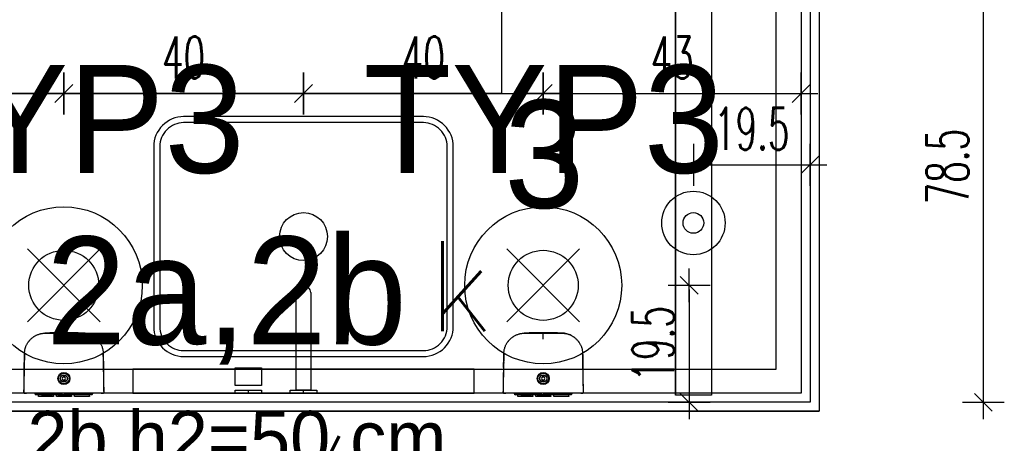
# Model space of a CAD drawing. Header units: centimetres. Extents: x -15121 to 30567, y -60641 to 0.
# Tile 127 of 256: x 6539 to 6703, y -25533 to -25462. Entities that reach past the tile are written whole.
import ezdxf
from ezdxf.enums import TextEntityAlignment as Align

# ---------------------------------------------------------------- set-up
doc = ezdxf.new("R2010")
doc.units = ezdxf.units.CM
doc.header["$LTSCALE"] = 60
for name, color, linetype in [('A-----SZ', 8, 'Continuous'), ('AIKA lampy i wyłaczniki', 150, 'Continuous'), ('AIKA lampy i wyłaczniki2', 150, 'Continuous'), ('AIKA lampy sanitariaty', 3, 'Continuous'), ('AIKA TYNK', 5, 'Continuous'), ('AIKA widoki wymiarowanie', 7, 'Continuous'), ('AIKA widokowe', 7, 'Continuous'), ('AIKA ŚCIANA', 8, 'Continuous'), ('E_Oświetlenie - Numer obwodu', 1, 'Continuous'), ('E_Oświetlenie - Opis', 4, 'Continuous'), ('widokowe', 7, 'Continuous')]:
    doc.layers.add(name, color=color, linetype=linetype)
doc.layers.add('opisy', color=1, linetype='Continuous', lineweight=15)
doc.styles.add('SIMPLEX', font='simplex', dxfattribs={"width": 0.85})
doc.styles.add('TableTextStyle', font='txt')
doc.styles.add('wymiar', font='txt.shx', dxfattribs={"width": 0.6})
doc.dimstyles.new('Dwudziestka', dxfattribs={"dimtxt": 7, "dimasz": 0.7, "dimexe": 5, "dimexo": 0, "dimgap": 2.5, "dimtad": 1, "dimtoh": 1, "dimdec": 3, "dimrnd": 0.5, "dimdsep": 46, "dimtxsty": 'wymiar', "dimblk": 'znacznik', "dimcen": 0, "dimdle": 5, "dimse1": 1, "dimse2": 1, "dimclrd": 256, "dimclre": 256, "dimclrt": 256, "dimadec": 0, "dimazin": 0, "dimtfac": 0.4, "dimtdec": 3, "dimtix": 1, "dimtofl": 0, "dimtmove": 2, "dimatfit": 3, "dimldrblk": 'znacznik', "dimfxl": 1, "dimtolj": 1, "dimarcsym": 0})

# ---------------------------------------------------------------- blocks, each defined once
blk = doc.blocks.new('SL umywalka 50 top')
at = {"layer": 'AIKA widokowe'}
for points in [[(-20, -39), (20, -39, 0.414214), (25, -34), (25, -4, 0.414214), (20, 1), (-20, 1, 0.414214), (-25, -4), (-25, -34, 0.414214)], [(-20, -38), (20, -38, 0.414214), (24, -34), (24, -4, 0.414214), (20, 0), (-20, 0, 0.414214), (-24, -4), (-24, -34, 0.414214)]]:
    blk.add_lwpolyline(points, format="xyb", close=True, dxfattribs=at)
blk.add_circle((0, -19), 4, dxfattribs=at)
blk = doc.blocks.new('opis lamp')
at = {"layer": 'E_Oświetlenie - Numer obwodu', "style": 'SIMPLEX'}
blk.add_attdef('OBWÓD', text='', height=15, dxfattribs=at).set_placement((-9.46, -1.18), align=Align.CENTER)
at = {"layer": 'E_Oświetlenie - Opis', "style": 'SIMPLEX'}
blk.add_attdef('OPIS1', (55.72, 42.77), '', height=15, dxfattribs=at)
blk = doc.blocks.new('SL lampa rzut')
at = {"color": 2}
blk.add_line((-2.76, 69.87), (3.24, 69.87), dxfattribs=at)
at = {"layer": 'AIKA lampy i wyłaczniki'}
for p, q in [((-2.76, 69.87), (-2.76, -79.36)), ((3.24, 69.87), (3.24, -79.36)), ((-5.84, 4.11), (6.31, -8.03)), ((-5.84, -8.03), (6.31, 4.11))]:
    blk.add_line(p, q, dxfattribs=at)
for points in [[(-2.76, 69.87), (3.24, 69.87), (3.24, -79.36), (-2.76, -79.36)], [(-1.12, 5.03), (1.75, 5.03), (1.75, -10.76), (-1.12, -10.76)]]:
    blk.add_lwpolyline(points, close=True, dxfattribs=at)
for centre, radius in [((0.24, 46.73), 5.29), ((0.24, 46.73), 1.72), ((0.24, -50.66), 5.29), ((0.24, -50.66), 1.72)]:
    blk.add_circle(centre, radius, dxfattribs=at)
blk = doc.blocks.new('SL dozownik góra')
at = {"layer": 'AIKA widokowe'}
for p, q in [((-9.48, -0.03), (-9.48, 0.01)), ((-9.38, -0.03), (-9.38, 0.01)), ((-9.26, 0.01), (-9.37, 0.01)), ((-9.28, 0.21), (-8.58, 0.21)), ((-8.58, 0.11), (-9.28, 0.11)), ((-9.15, 0.11), (-9.15, -0.03)), ((-8.88, 0.45), (-8.88, 0.51)), ((-8.88, 0.51), (-6.38, 0.51)), ((-8.88, 0.45), (-8.88, 0.24)), ((-8.88, 0.21), (-8.88, 0.24)), ((-8.83, -0.03), (-8.83, 0.11)), ((-8.58, 0.21), (-8.48, 0.21)), ((-8.48, 0.11), (-8.58, 0.11)), ((-8.48, 0.21), (-8.38, 0.21)), ((-8.48, 0.11), (-8.48, 0.21)), ((-8.38, 0.11), (-8.48, 0.11)), ((-8.38, 0.21), (-6.58, 0.21)), ((-8.38, 0.11), (-6.58, 0.11)), ((-6.63, 0.11), (-6.63, -0.04)), ((-6.63, 0.11), (-6.63, 0.11)), ((-6.58, 0.21), (-6.48, 0.21)), ((-6.48, 0.11), (-6.58, 0.11)), ((-6.48, 0.21), (-6.38, 0.21)), ((-6.48, 0.21), (-6.48, 0.11)), ((-6.38, 0.11), (-6.48, 0.11)), ((-6.38, 0.51), (-6.38, 0.45)), ((-6.38, 0.45), (-6.38, 0.24)), ((-6.38, 0.24), (-6.38, 0.21)), ((-6.38, 0.21), (-5.75, 0.21)), ((-5.75, 0.11), (-6.38, 0.11)), ((-6.13, 0.11), (-6.13, 0.1)), ((-6.13, 0.11), (-6.13, 0.11)), ((-6.13, 0.1), (-5.72, 0.1)), ((-5.88, 0.45), (-5.88, 0.51)), ((-5.88, 0.51), (-3.38, 0.51)), ((-5.88, 0.45), (-5.88, 0.24)), ((-5.88, 0.21), (-5.88, 0.24)), ((-3.63, 0.21), (-5.75, 0.21)), ((-5.68, 0.08), (-5.57, -0.03)), ((-5.43, -0.03), (-5.61, 0.15)), ((-4.71, 0.11), (-5.57, 0.11)), ((-5.56, 0.1), (-4.93, 0.1)), ((-4.93, 0.1), (-4.93, 0.11)), ((-4.93, 0.11), (-4.93, 0.11)), ((-4.66, 0.16), (-4.85, -0.03)), ((-3.63, 0.11), (-4.31, 0.11)), ((-3.13, 0.1), (-4.3, 0.1)), ((-3.63, 0.21), (-3.43, 0.21)), ((-3.43, 0.11), (-3.63, 0.11)), ((-3.43, 0.21), (-3.23, 0.21)), ((-3.43, 0.11), (-3.43, 0.21)), ((-3.23, 0.11), (-3.43, 0.11)), ((-3.38, 0.51), (-3.38, 0.45)), ((-3.38, 0.45), (-3.38, 0.24)), ((-3.38, 0.24), (-3.38, 0.21)), ((-3.23, 0.21), (-2.88, 0.21)), ((-2.88, 0.11), (-3.23, 0.11)), ((-3.13, 0.11), (-3.13, 0.1)), ((-3.13, 0.11), (-3.13, 0.11)), ((-2.88, 0.45), (-2.88, 0.51)), ((-2.88, 0.51), (-0.38, 0.51)), ((-2.88, 0.45), (-2.88, 0.24)), ((-2.88, 0.21), (-2.88, 0.24)), ((-2.88, 0.21), (-2.78, 0.21)), ((-2.88, 0.11), (-2.78, 0.11)), ((-2.78, 0.21), (-2.68, 0.21)), ((-2.78, 0.21), (-2.78, 0.11)), ((-2.78, 0.11), (-2.68, 0.11)), ((-0.88, 0.21), (-2.68, 0.21)), ((-0.88, 0.11), (-2.68, 0.11)), ((-2.63, 0.11), (-2.63, -0.04)), ((-2.63, 0.11), (-2.63, 0.11)), ((-0.88, 0.21), (-0.78, 0.21)), ((-0.88, 0.11), (-0.78, 0.11)), ((-0.78, 0.21), (-0.68, 0.21)), ((-0.78, 0.11), (-0.78, 0.21)), ((-0.78, 0.11), (-0.68, 0.11)), ((-0.68, 0.21), (0.02, 0.21)), ((0.02, 0.11), (-0.68, 0.11)), ((-0.43, 0.11), (-0.43, -0.03)), ((-0.38, 0.51), (-0.38, 0.45)), ((-0.38, 0.45), (-0.38, 0.24)), ((-0.38, 0.24), (-0.38, 0.21)), ((-0.11, 0.11), (-0.11, -0.03)), ((0.11, 0.01), (0, 0.01)), ((0.12, 0.01), (0.12, -0.03)), ((0.22, 0.01), (0.22, -0.03)), ((-4.75, -2.24), (-4.75, -2.09)), ((-4.5, -2.09), (-4.75, -2.09)), ((-4.75, -2.26), (-4.75, -2.24)), ((-4.75, -2.73), (-4.75, -2.71)), ((-4.75, -2.89), (-4.75, -2.73)), ((-4.5, -2.89), (-4.75, -2.89)), ((-4.5, -2.24), (-4.5, -2.09)), ((-4.5, -2.24), (-4.5, -2.26)), ((-4.5, -2.71), (-4.5, -2.73)), ((-4.5, -2.89), (-4.5, -2.73)), ((-11.26, -4.31), (-11.26, -4.31)), ((2, -4.31), (2, -4.31)), ((-11.24, -5.15), (-11.24, -5.15)), ((-11.21, -6.37), (-11.21, -6.52)), ((-11.21, -6.38), (-11.21, -6.5)), ((1.98, -5.15), (1.98, -5.15))]:
    blk.add_line(p, q, dxfattribs=at)
for radius in [1, 0.9, 0.625, 0.575]:
    blk.add_circle((-4.63, -2.49), radius, dxfattribs=at)
for centre, radius, start, end in [((-9.28, 0.01), 0.2, 90, 180), ((-9.28, 0.01), 0.1, 90, 180), ((-9.37, 0), 0.009, 90, 180), ((-9.26, 0), 0.009, 0, 90), ((-5.75, 0.01), 0.2, 45, 90), ((-5.75, 0.01), 0.1, 45, 90), ((-4.59, 0.09), 0.1, 85.8328, 135), ((-4.63, -0.46), 0.65, 42.186, 85.8328), ((0, 0), 0.009, 90, 180), ((0.02, 0.01), 0.2, 0, 90), ((0.02, 0.01), 0.1, 0, 90), ((0.11, 0), 0.009, 0, 90), ((-4.63, -2.49), 0.275, 117.0357, 242.9643), ((-4.63, -2.49), 0.256, 60.7941, 119.2059), ((-4.63, -2.49), 0.256, 240.7941, 299.2059), ((-4.63, -2.49), 0.275, 297.0357, 62.9643), ((-11.24, -4.31), 0.02, 182.1155, 232.6601), ((1.98, -4.31), 0.02, 307.0927, 359.643), ((-11.22, -5.15), 0.02, 141.303, 181.3577), ((-7.68, -6.49), 3.52, 180.5, 180.9111), ((-1.57, -6.49), 3.52, 356.2472, 359.5), ((-1.57, -6.49), 3.52, 356.0961, 359.4538), ((1.96, -5.15), 0.02, 358.8409, 39.0533)]:
    blk.add_arc(centre, radius, start, end, dxfattribs=at)
for points, degree in [([(-11.35, -0.03), (-11.35, -0.03), (-11.27, -0.03)], 2), ([(-10.88, -0.04), (-11.01, -0.03), (-11.13, -0.03), (-11.26, -0.03)], 3), ([(-10.29, -0.03), (-7.46, -0.03), (-4.63, -0.03)], 2), ([(-4.63, -0.03), (-1.8, -0.03), (1.03, -0.03)], 2), ([(2, -0.03), (1.87, -0.03), (1.75, -0.03), (1.63, -0.04)], 3), ([(2.02, -0.03), (2.09, -0.03), (2.09, -0.03)], 2), ([(-0.02, -9.7), (0, -9.69), (0.01, -9.69), (0.03, -9.68)], 3)]:
    blk.add_open_spline(points, degree=degree, dxfattribs=at)
for points, knots in [([(-11.35, -0.03), (-11.35, -0.27), (-11.33, -0.75), (-11.32, -1.44), (-11.31, -2.07), (-11.29, -2.65), (-11.28, -3.16), (-11.27, -3.62), (-11.26, -4), (-11.26, -4.22), (-11.26, -4.31)], [0, 0, 0, 0, 0.174298, 0.335211, 0.482738, 0.616879, 0.737634, 0.845004, 0.938988, 1, 1, 1, 1]), ([(-11.27, -0.03), (-11.27, -0.03), (-11.27, -0.03), (-11.26, -0.03), (-11.26, -0.03), (-11.25, -0.03), (-11.24, -0.03), (-11.22, -0.03), (-11.22, -0.03), (-11.21, -0.03), (-11.2, -0.03), (-11.18, -0.03), (-11.17, -0.03), (-11.14, -0.03), (-11.12, -0.03), (-11.09, -0.03), (-11.07, -0.03), (-11.04, -0.03), (-11.04, -0.03), (-11.03, -0.03), (-11.01, -0.03), (-10.99, -0.03), (-10.96, -0.03), (-10.91, -0.03), (-10.86, -0.03), (-10.82, -0.03), (-10.81, -0.03), (-10.79, -0.03), (-10.78, -0.03), (-10.77, -0.03), (-10.76, -0.03), (-10.73, -0.03), (-10.7, -0.03), (-10.64, -0.03), (-10.61, -0.03), (-10.55, -0.03), (-10.52, -0.03), (-10.48, -0.03), (-10.47, -0.03), (-10.45, -0.03), (-10.43, -0.03), (-10.4, -0.03), (-10.36, -0.03), (-10.32, -0.03), (-10.29, -0.03)], [0, 0, 0, 0, 0.0625, 0.0625, 0.125, 0.125, 0.1875, 0.1875, 0.21875, 0.21875, 0.25, 0.25, 0.3125, 0.3125, 0.375, 0.375, 0.4375, 0.4375, 0.453125, 0.453125, 0.46875, 0.5, 0.5, 0.5625, 0.625, 0.625, 0.65625, 0.65625, 0.671875, 0.671875, 0.6875, 0.6875, 0.75, 0.75, 0.8125, 0.8125, 0.875, 0.875, 0.890625, 0.890625, 0.90625, 0.9375, 0.9375, 1, 1, 1, 1]), ([(-4.63, -10.06), (-5.26, -10.06), (-5.9, -10.06), (-6.69, -10.06), (-6.93, -10.06), (-7.21, -10.06), (-7.33, -10.06), (-7.41, -10.06), (-7.45, -10.06), (-7.53, -10.06), (-7.59, -10.06), (-7.65, -10.06), (-7.68, -10.06), (-7.7, -10.06), (-7.76, -10.06), (-7.8, -10.05), (-7.86, -10.05), (-7.88, -10.05), (-7.92, -10.05), (-7.94, -10.05), (-8.04, -10.04), (-8.12, -10.03), (-8.28, -10.01), (-8.35, -10), (-8.47, -9.97), (-8.51, -9.96), (-8.57, -9.95), (-8.58, -9.94), (-8.62, -9.93), (-8.64, -9.93), (-8.74, -9.9), (-8.81, -9.88), (-8.96, -9.82), (-9.03, -9.79), (-9.18, -9.73), (-9.25, -9.7), (-9.39, -9.63), (-9.46, -9.59), (-9.56, -9.53), (-9.59, -9.5), (-9.64, -9.47), (-9.66, -9.46), (-9.69, -9.44), (-9.71, -9.43), (-9.79, -9.37), (-9.85, -9.32), (-9.97, -9.22), (-10.03, -9.17), (-10.15, -9.07), (-10.2, -9.01), (-10.31, -8.9), (-10.36, -8.84), (-10.44, -8.74), (-10.46, -8.71), (-10.49, -8.67), (-10.5, -8.67), (-10.51, -8.65), (-10.53, -8.63), (-10.54, -8.6), (-10.6, -8.52), (-10.64, -8.46), (-10.73, -8.32), (-10.8, -8.19), (-10.87, -8.04), (-10.94, -7.9), (-10.97, -7.83), (-11.01, -7.72), (-11.02, -7.68), (-11.03, -7.63), (-11.04, -7.62), (-11.04, -7.6), (-11.05, -7.58), (-11.06, -7.55), (-11.09, -7.45), (-11.11, -7.38), (-11.14, -7.22), (-11.15, -7.15), (-11.18, -6.99), (-11.19, -6.91), (-11.2, -6.8), (-11.2, -6.76), (-11.2, -6.7), (-11.2, -6.68), (-11.2, -6.64), (-11.2, -6.62), (-11.2, -6.58), (-11.2, -6.56), (-11.21, -6.52), (-11.21, -6.49), (-11.21, -6.45), (-11.21, -6.41), (-11.21, -6.39), (-11.21, -6.33), (-11.21, -6.29), (-11.21, -6.21), (-11.21, -6.17), (-11.21, -5.98), (-11.21, -5.82), (-11.22, -5.04), (-11.23, -4.41), (-11.24, -3.16), (-11.25, -2.53), (-11.26, -1.28), (-11.27, -0.65), (-11.27, -0.03)], [0, 0, 0, 0, 0.125, 0.125, 0.15625, 0.171875, 0.179687, 0.179687, 0.1875, 0.1875, 0.195312, 0.199219, 0.199219, 0.203125, 0.203125, 0.210937, 0.210937, 0.214844, 0.214844, 0.21875, 0.21875, 0.234375, 0.234375, 0.25, 0.25, 0.257812, 0.257812, 0.261719, 0.261719, 0.265625, 0.265625, 0.28125, 0.28125, 0.296875, 0.296875, 0.3125, 0.3125, 0.328125, 0.328125, 0.335937, 0.335937, 0.339844, 0.339844, 0.34375, 0.34375, 0.359375, 0.359375, 0.375, 0.375, 0.390625, 0.390625, 0.40625, 0.40625, 0.414062, 0.414062, 0.416016, 0.416016, 0.417969, 0.421875, 0.421875, 0.4375, 0.4375, 0.453125, 0.46875, 0.46875, 0.484375, 0.484375, 0.492187, 0.492187, 0.494141, 0.494141, 0.496094, 0.5, 0.5, 0.515625, 0.515625, 0.53125, 0.53125, 0.546875, 0.546875, 0.554687, 0.554687, 0.558594, 0.558594, 0.5625, 0.5625, 0.566406, 0.566406, 0.570312, 0.574219, 0.574219, 0.578125, 0.578125, 0.585937, 0.585937, 0.59375, 0.59375, 0.625, 0.625, 0.75, 0.75, 0.875, 0.875, 1, 1, 1, 1]), ([(2.02, -0.03), (2.01, -0.65), (2, -1.28), (1.99, -2.53), (1.98, -3.16), (1.97, -4.41), (1.96, -5.04), (1.95, -5.82), (1.95, -5.98), (1.95, -6.17), (1.95, -6.21), (1.95, -6.29), (1.95, -6.33), (1.95, -6.39), (1.95, -6.41), (1.95, -6.45), (1.95, -6.49), (1.95, -6.52), (1.95, -6.56), (1.95, -6.58), (1.95, -6.62), (1.95, -6.64), (1.94, -6.68), (1.94, -6.7), (1.94, -6.76), (1.94, -6.8), (1.93, -6.91), (1.92, -6.99), (1.9, -7.15), (1.88, -7.22), (1.85, -7.38), (1.83, -7.45), (1.8, -7.55), (1.79, -7.58), (1.79, -7.6), (1.78, -7.62), (1.78, -7.63), (1.76, -7.68), (1.75, -7.72), (1.71, -7.83), (1.68, -7.9), (1.61, -8.04), (1.55, -8.19), (1.47, -8.32), (1.39, -8.46), (1.34, -8.52), (1.29, -8.6), (1.27, -8.63), (1.25, -8.65), (1.24, -8.67), (1.23, -8.67), (1.2, -8.71), (1.18, -8.74), (1.1, -8.84), (1.05, -8.9), (0.94, -9.01), (0.89, -9.07), (0.77, -9.17), (0.71, -9.22), (0.59, -9.32), (0.53, -9.37), (0.45, -9.43), (0.43, -9.44), (0.4, -9.46), (0.38, -9.47), (0.33, -9.5), (0.3, -9.53), (0.2, -9.59), (0.13, -9.63), (-0.01, -9.7), (-0.08, -9.73), (-0.22, -9.79), (-0.3, -9.82), (-0.45, -9.88), (-0.52, -9.9), (-0.62, -9.93), (-0.64, -9.93), (-0.67, -9.94), (-0.69, -9.95), (-0.75, -9.96), (-0.79, -9.97), (-0.91, -10), (-0.98, -10.01), (-1.14, -10.03), (-1.22, -10.04), (-1.32, -10.05), (-1.34, -10.05), (-1.38, -10.05), (-1.39, -10.05), (-1.45, -10.05), (-1.49, -10.06), (-1.55, -10.06), (-1.57, -10.06), (-1.61, -10.06), (-1.67, -10.06), (-1.73, -10.06), (-1.81, -10.06), (-1.85, -10.06), (-1.93, -10.06), (-2.05, -10.06), (-2.33, -10.06), (-2.57, -10.06), (-3.36, -10.06), (-3.99, -10.06), (-4.63, -10.06)], [0, 0, 0, 0, 0.125, 0.125, 0.25, 0.25, 0.375, 0.375, 0.40625, 0.40625, 0.414063, 0.414063, 0.421875, 0.421875, 0.425781, 0.425781, 0.429688, 0.433594, 0.433594, 0.4375, 0.4375, 0.441406, 0.441406, 0.445313, 0.445313, 0.453125, 0.453125, 0.46875, 0.46875, 0.484375, 0.484375, 0.5, 0.5, 0.503906, 0.505859, 0.505859, 0.507813, 0.507813, 0.515625, 0.515625, 0.53125, 0.53125, 0.546875, 0.5625, 0.5625, 0.578125, 0.578125, 0.582031, 0.583984, 0.583984, 0.585938, 0.585938, 0.59375, 0.59375, 0.609375, 0.609375, 0.625, 0.625, 0.640625, 0.640625, 0.65625, 0.65625, 0.660156, 0.660156, 0.664063, 0.664063, 0.671875, 0.671875, 0.6875, 0.6875, 0.703125, 0.703125, 0.71875, 0.71875, 0.734375, 0.734375, 0.738281, 0.738281, 0.742188, 0.742188, 0.75, 0.75, 0.765625, 0.765625, 0.78125, 0.78125, 0.785156, 0.785156, 0.789063, 0.789063, 0.796875, 0.796875, 0.800781, 0.800781, 0.804688, 0.8125, 0.8125, 0.820313, 0.820313, 0.828125, 0.84375, 0.875, 0.875, 1, 1, 1, 1]), ([(1.03, -0.03), (1.07, -0.03), (1.1, -0.03), (1.15, -0.03), (1.17, -0.03), (1.19, -0.03), (1.21, -0.03), (1.22, -0.03), (1.26, -0.03), (1.29, -0.03), (1.35, -0.03), (1.38, -0.03), (1.44, -0.03), (1.47, -0.03), (1.5, -0.03), (1.51, -0.03), (1.52, -0.03), (1.53, -0.03), (1.55, -0.03), (1.56, -0.03), (1.6, -0.03), (1.66, -0.03), (1.7, -0.03), (1.74, -0.03), (1.75, -0.03), (1.77, -0.03), (1.78, -0.03), (1.78, -0.03), (1.81, -0.03), (1.83, -0.03), (1.86, -0.03), (1.88, -0.03), (1.91, -0.03), (1.93, -0.03), (1.94, -0.03), (1.95, -0.03), (1.96, -0.03), (1.97, -0.03), (1.98, -0.03), (1.99, -0.03), (2, -0.03), (2.01, -0.03), (2.01, -0.03), (2.02, -0.03), (2.02, -0.03)], [0, 0, 0, 0, 0.0625, 0.0625, 0.09375, 0.109375, 0.109375, 0.125, 0.125, 0.1875, 0.1875, 0.25, 0.25, 0.3125, 0.3125, 0.328125, 0.328125, 0.34375, 0.34375, 0.375, 0.375, 0.4375, 0.5, 0.5, 0.53125, 0.546875, 0.546875, 0.5625, 0.5625, 0.625, 0.625, 0.6875, 0.6875, 0.75, 0.75, 0.78125, 0.78125, 0.8125, 0.8125, 0.875, 0.875, 0.9375, 0.9375, 1, 1, 1, 1]), ([(2, -4.31), (2, -4.28), (2, -4.08), (2.01, -3.68), (2.02, -3.07), (2.04, -2.41), (2.06, -1.67), (2.07, -0.87), (2.09, -0.32), (2.09, -0.03)], [0, 0, 0, 0, 0.017073, 0.142038, 0.282546, 0.438596, 0.610188, 0.797323, 1, 1, 1, 1]), ([(-11.25, -4.31), (-11.25, -4.31), (-11.25, -4.31), (-11.25, -4.31), (-11.25, -4.31), (-11.25, -4.31), (-11.25, -4.31), (-11.25, -4.31), (-11.25, -4.32), (-11.25, -4.32), (-11.25, -4.33), (-11.25, -4.34), (-11.25, -4.34), (-11.25, -4.35), (-11.25, -4.35), (-11.25, -4.36), (-11.25, -4.38), (-11.25, -4.39), (-11.25, -4.41), (-11.25, -4.41), (-11.24, -4.42), (-11.24, -4.42), (-11.24, -4.43), (-11.24, -4.44), (-11.24, -4.45), (-11.24, -4.47), (-11.24, -4.49), (-11.24, -4.52), (-11.24, -4.53), (-11.24, -4.53), (-11.24, -4.54), (-11.24, -4.54), (-11.24, -4.55), (-11.24, -4.56), (-11.24, -4.58), (-11.24, -4.6), (-11.24, -4.63), (-11.24, -4.65), (-11.24, -4.66), (-11.24, -4.67), (-11.24, -4.68), (-11.24, -4.68), (-11.24, -4.7), (-11.24, -4.71), (-11.24, -4.74), (-11.24, -4.75), (-11.24, -4.78), (-11.24, -4.79), (-11.24, -4.82), (-11.24, -4.82), (-11.24, -4.84), (-11.24, -4.84), (-11.24, -4.86), (-11.24, -4.89), (-11.24, -4.91), (-11.23, -4.93), (-11.23, -4.94), (-11.23, -4.95), (-11.23, -4.95), (-11.23, -4.95), (-11.23, -4.97), (-11.23, -4.99), (-11.23, -5.01), (-11.23, -5.03), (-11.23, -5.04), (-11.23, -5.05), (-11.23, -5.06), (-11.23, -5.06), (-11.23, -5.07), (-11.23, -5.07), (-11.23, -5.08), (-11.23, -5.1), (-11.23, -5.11), (-11.23, -5.12), (-11.23, -5.12), (-11.23, -5.12), (-11.23, -5.12), (-11.23, -5.13), (-11.23, -5.13), (-11.23, -5.13), (-11.23, -5.14), (-11.23, -5.14), (-11.23, -5.15), (-11.23, -5.15), (-11.23, -5.15)], [0, 0, 0, 0, 0.03125, 0.03125, 0.039062, 0.039062, 0.046875, 0.0625, 0.0625, 0.09375, 0.125, 0.125, 0.140625, 0.140625, 0.15625, 0.15625, 0.1875, 0.21875, 0.21875, 0.234375, 0.242187, 0.242187, 0.25, 0.25, 0.28125, 0.28125, 0.3125, 0.34375, 0.34375, 0.351562, 0.351562, 0.359375, 0.359375, 0.375, 0.375, 0.40625, 0.4375, 0.4375, 0.453125, 0.460937, 0.460937, 0.46875, 0.46875, 0.5, 0.5, 0.53125, 0.53125, 0.5625, 0.5625, 0.578125, 0.578125, 0.59375, 0.59375, 0.625, 0.65625, 0.65625, 0.671875, 0.671875, 0.679687, 0.679687, 0.6875, 0.71875, 0.75, 0.75, 0.78125, 0.78125, 0.789062, 0.789062, 0.796875, 0.8125, 0.8125, 0.84375, 0.875, 0.875, 0.890625, 0.890625, 0.898437, 0.898437, 0.90625, 0.90625, 0.9375, 0.96875, 0.96875, 1, 1, 1, 1]), ([(-11.24, -5.15), (-11.24, -5.15), (-11.24, -5.15), (-11.24, -5.14), (-11.24, -5.14), (-11.24, -5.14), (-11.24, -5.14), (-11.24, -5.14), (-11.24, -5.14), (-11.24, -5.13), (-11.24, -5.12), (-11.24, -5.11), (-11.24, -5.11), (-11.24, -5.1), (-11.24, -5.1), (-11.24, -5.09), (-11.24, -5.08), (-11.24, -5.06), (-11.24, -5.05), (-11.24, -5.04), (-11.24, -5.03), (-11.24, -5.03), (-11.24, -5.03), (-11.24, -5.01), (-11.24, -5), (-11.24, -4.98), (-11.24, -4.96), (-11.24, -4.94), (-11.24, -4.92), (-11.24, -4.92), (-11.24, -4.91), (-11.24, -4.91), (-11.24, -4.9), (-11.24, -4.89), (-11.24, -4.87), (-11.24, -4.85), (-11.24, -4.82), (-11.24, -4.8), (-11.24, -4.79), (-11.24, -4.78), (-11.24, -4.77), (-11.24, -4.77), (-11.24, -4.75), (-11.24, -4.74), (-11.25, -4.71), (-11.25, -4.7), (-11.25, -4.67), (-11.25, -4.66), (-11.25, -4.64), (-11.25, -4.63), (-11.25, -4.62), (-11.25, -4.61), (-11.25, -4.59), (-11.25, -4.57), (-11.25, -4.54), (-11.25, -4.52), (-11.25, -4.52), (-11.25, -4.51), (-11.25, -4.5), (-11.25, -4.5), (-11.25, -4.48), (-11.25, -4.46), (-11.25, -4.44), (-11.25, -4.42), (-11.25, -4.41), (-11.25, -4.4), (-11.25, -4.4), (-11.25, -4.39), (-11.25, -4.39), (-11.25, -4.38), (-11.25, -4.37), (-11.25, -4.36), (-11.25, -4.34), (-11.25, -4.34), (-11.25, -4.33), (-11.25, -4.33), (-11.25, -4.33), (-11.25, -4.33), (-11.25, -4.33), (-11.25, -4.32), (-11.25, -4.31), (-11.25, -4.31), (-11.25, -4.31), (-11.25, -4.31), (-11.25, -4.31)], [0, 0, 0, 0, 0.023159, 0.023159, 0.031037, 0.031037, 0.038915, 0.05467, 0.05467, 0.086181, 0.117692, 0.117692, 0.133448, 0.133448, 0.149203, 0.149203, 0.180714, 0.212225, 0.212225, 0.227981, 0.235858, 0.235858, 0.243736, 0.243736, 0.275247, 0.275247, 0.306758, 0.338269, 0.338269, 0.346147, 0.346147, 0.354025, 0.354025, 0.36978, 0.36978, 0.401291, 0.432802, 0.432802, 0.448558, 0.456435, 0.456435, 0.464313, 0.464313, 0.495824, 0.495824, 0.527335, 0.527335, 0.558846, 0.558846, 0.574602, 0.574602, 0.590357, 0.590357, 0.621868, 0.653379, 0.653379, 0.669135, 0.669135, 0.677012, 0.677012, 0.68489, 0.716401, 0.747912, 0.747912, 0.779423, 0.779423, 0.787301, 0.787301, 0.795179, 0.810934, 0.810934, 0.842445, 0.873956, 0.873956, 0.889712, 0.889712, 0.897589, 0.897589, 0.905467, 0.905467, 0.936978, 0.968489, 0.968489, 1, 1, 1, 1]), ([(1.97, -5.15), (1.97, -5.15), (1.97, -5.15), (1.97, -5.14), (1.97, -5.14), (1.97, -5.13), (1.97, -5.13), (1.97, -5.13), (1.97, -5.12), (1.97, -5.12), (1.97, -5.12), (1.97, -5.12), (1.97, -5.11), (1.97, -5.1), (1.97, -5.08), (1.97, -5.07), (1.97, -5.07), (1.97, -5.06), (1.97, -5.06), (1.97, -5.05), (1.98, -5.04), (1.98, -5.03), (1.98, -5.01), (1.98, -4.99), (1.98, -4.97), (1.98, -4.95), (1.98, -4.95), (1.98, -4.95), (1.98, -4.94), (1.98, -4.93), (1.98, -4.91), (1.98, -4.89), (1.98, -4.86), (1.98, -4.84), (1.98, -4.84), (1.98, -4.82), (1.98, -4.82), (1.98, -4.79), (1.98, -4.78), (1.98, -4.75), (1.98, -4.74), (1.98, -4.71), (1.98, -4.7), (1.98, -4.68), (1.98, -4.68), (1.98, -4.67), (1.98, -4.66), (1.98, -4.65), (1.98, -4.63), (1.98, -4.6), (1.98, -4.58), (1.98, -4.56), (1.98, -4.55), (1.98, -4.54), (1.98, -4.54), (1.98, -4.53), (1.98, -4.53), (1.98, -4.52), (1.99, -4.49), (1.99, -4.47), (1.99, -4.45), (1.99, -4.44), (1.99, -4.43), (1.99, -4.42), (1.99, -4.42), (1.99, -4.41), (1.99, -4.41), (1.99, -4.39), (1.99, -4.38), (1.99, -4.36), (1.99, -4.35), (1.99, -4.35), (1.99, -4.34), (1.99, -4.34), (1.99, -4.33), (1.99, -4.32), (1.99, -4.32), (1.99, -4.31), (1.99, -4.31), (1.99, -4.31), (1.99, -4.31), (1.99, -4.31), (1.99, -4.31), (1.99, -4.31), (1.99, -4.31)], [0, 0, 0, 0, 0.03125, 0.03125, 0.0625, 0.09375, 0.09375, 0.101563, 0.101563, 0.109375, 0.109375, 0.125, 0.125, 0.15625, 0.1875, 0.1875, 0.203125, 0.210938, 0.210938, 0.21875, 0.21875, 0.25, 0.25, 0.28125, 0.3125, 0.320313, 0.320313, 0.328125, 0.328125, 0.34375, 0.34375, 0.375, 0.40625, 0.40625, 0.421875, 0.421875, 0.4375, 0.4375, 0.46875, 0.46875, 0.5, 0.5, 0.53125, 0.53125, 0.539063, 0.539063, 0.546875, 0.5625, 0.5625, 0.59375, 0.625, 0.625, 0.640625, 0.640625, 0.648438, 0.648438, 0.65625, 0.65625, 0.6875, 0.71875, 0.71875, 0.75, 0.75, 0.757813, 0.757813, 0.765625, 0.78125, 0.78125, 0.8125, 0.84375, 0.84375, 0.859375, 0.859375, 0.875, 0.875, 0.90625, 0.9375, 0.9375, 0.953125, 0.960938, 0.960938, 0.96875, 0.96875, 1, 1, 1, 1]), ([(2, -4.31), (2, -4.31), (2, -4.31), (2, -4.31), (2, -4.31), (2, -4.32), (2, -4.33), (2, -4.33), (2, -4.33), (2, -4.33), (2, -4.33), (2, -4.34), (2, -4.34), (2, -4.36), (1.99, -4.37), (1.99, -4.38), (1.99, -4.39), (1.99, -4.39), (1.99, -4.4), (1.99, -4.4), (1.99, -4.41), (1.99, -4.42), (1.99, -4.44), (1.99, -4.46), (1.99, -4.48), (1.99, -4.5), (1.99, -4.5), (1.99, -4.51), (1.99, -4.52), (1.99, -4.52), (1.99, -4.54), (1.99, -4.57), (1.99, -4.59), (1.99, -4.61), (1.99, -4.62), (1.99, -4.63), (1.99, -4.64), (1.99, -4.66), (1.99, -4.67), (1.99, -4.7), (1.99, -4.71), (1.99, -4.74), (1.99, -4.75), (1.99, -4.77), (1.99, -4.77), (1.99, -4.78), (1.99, -4.79), (1.99, -4.8), (1.98, -4.82), (1.98, -4.85), (1.98, -4.87), (1.98, -4.89), (1.98, -4.9), (1.98, -4.91), (1.98, -4.91), (1.98, -4.92), (1.98, -4.92), (1.98, -4.94), (1.98, -4.96), (1.98, -4.98), (1.98, -5), (1.98, -5.01), (1.98, -5.03), (1.98, -5.03), (1.98, -5.03), (1.98, -5.04), (1.98, -5.05), (1.98, -5.06), (1.98, -5.08), (1.98, -5.09), (1.98, -5.1), (1.98, -5.1), (1.98, -5.11), (1.98, -5.11), (1.98, -5.12), (1.98, -5.13), (1.98, -5.14), (1.98, -5.14), (1.98, -5.14), (1.98, -5.14), (1.98, -5.14), (1.98, -5.14), (1.98, -5.15), (1.98, -5.15), (1.98, -5.15)], [0, 0, 0, 0, 0.03178, 0.03178, 0.063561, 0.095341, 0.095341, 0.103286, 0.103286, 0.111231, 0.111231, 0.127121, 0.127121, 0.158902, 0.190682, 0.190682, 0.206572, 0.214517, 0.214517, 0.222462, 0.222462, 0.254243, 0.254243, 0.286023, 0.317803, 0.325748, 0.325748, 0.333693, 0.333693, 0.349583, 0.349583, 0.381364, 0.413144, 0.413144, 0.429034, 0.429034, 0.444924, 0.444924, 0.476705, 0.476705, 0.508485, 0.508485, 0.540265, 0.540265, 0.54821, 0.54821, 0.556156, 0.572046, 0.572046, 0.603826, 0.635606, 0.635606, 0.651496, 0.651496, 0.659442, 0.659442, 0.667387, 0.667387, 0.699167, 0.730947, 0.730947, 0.762728, 0.762728, 0.770673, 0.770673, 0.778618, 0.794508, 0.794508, 0.826288, 0.858069, 0.858069, 0.873959, 0.873959, 0.889849, 0.889849, 0.921629, 0.953409, 0.953409, 0.9693, 0.977245, 0.977245, 0.98519, 0.98519, 1, 1, 1, 1]), ([(-11.24, -5.15), (-11.24, -5.15), (-11.24, -5.18), (-11.23, -5.23), (-11.23, -5.29), (-11.23, -5.35), (-11.23, -5.43), (-11.23, -5.52), (-11.23, -5.6), (-11.22, -5.68), (-11.22, -5.77), (-11.22, -5.85), (-11.22, -5.93), (-11.22, -6.01), (-11.22, -6.08), (-11.21, -6.15), (-11.21, -6.22), (-11.21, -6.28), (-11.21, -6.34), (-11.21, -6.4), (-11.21, -6.45), (-11.21, -6.5), (-11.21, -6.55), (-11.2, -6.58), (-11.2, -6.61), (-11.2, -6.62)], [0, 0, 0, 0, 0.001486, 0.007177, 0.011069, 0.015278, 0.025345, 0.038385, 0.054841, 0.074931, 0.098773, 0.130706, 0.167697, 0.209788, 0.257008, 0.309376, 0.366907, 0.429612, 0.497499, 0.570576, 0.648846, 0.732314, 0.820984, 0.914859, 1, 1, 1, 1]), ([(1.95, -6.62), (1.95, -6.62), (1.95, -6.61), (1.95, -6.6), (1.95, -6.58), (1.95, -6.56), (1.95, -6.55), (1.95, -6.53), (1.95, -6.5), (1.95, -6.48), (1.95, -6.46), (1.95, -6.43), (1.95, -6.4), (1.95, -6.37), (1.95, -6.34), (1.95, -6.31), (1.95, -6.28), (1.95, -6.24), (1.95, -6.21), (1.96, -6.18), (1.96, -6.16), (1.96, -6.14), (1.96, -6.13), (1.96, -6.11), (1.96, -6.08), (1.96, -6.02), (1.96, -5.94), (1.96, -5.83), (1.97, -5.66), (1.97, -5.43), (1.98, -5.24), (1.98, -5.15)], [0, 0, 0, 0, 0.083134, 0.174265, 0.26017, 0.340849, 0.416304, 0.486534, 0.551541, 0.611325, 0.665887, 0.71523, 0.759355, 0.798265, 0.831967, 0.860466, 0.881145, 0.897866, 0.910656, 0.919582, 0.922656, 0.924885, 0.92574, 0.92648, 0.928779, 0.933035, 0.939253, 0.947434, 0.957578, 0.977893, 1, 1, 1, 1]), ([(-9.29, -9.68), (-9.17, -9.74), (-8.93, -9.84), (-8.56, -9.96), (-8.17, -10.03), (-7.78, -10.06), (-7.38, -10.07), (-6.33, -10.1), (-5.42, -10.12), (-4.63, -10.12)], [0, 0, 0, 0, 0.083303, 0.166609, 0.249917, 0.333224, 0.416576, 0.499923, 1, 1, 1, 1]), ([(-4.63, -9.07), (-4.63, -9.1), (-4.63, -9.14), (-4.63, -9.2), (-4.63, -9.23), (-4.63, -9.3), (-4.63, -9.33), (-4.63, -9.37), (-4.63, -9.37), (-4.63, -9.39), (-4.63, -9.4), (-4.63, -9.42), (-4.63, -9.44), (-4.63, -9.48), (-4.63, -9.54), (-4.63, -9.59), (-4.63, -9.63), (-4.63, -9.65), (-4.63, -9.67), (-4.63, -9.68), (-4.63, -9.69), (-4.63, -9.69), (-4.63, -9.7), (-4.63, -9.72), (-4.63, -9.75), (-4.63, -9.79), (-4.63, -9.82), (-4.63, -9.86), (-4.63, -9.88), (-4.63, -9.9), (-4.63, -9.91), (-4.63, -9.91), (-4.63, -9.92), (-4.63, -9.92), (-4.63, -9.93), (-4.63, -9.94), (-4.63, -9.96), (-4.63, -9.99), (-4.63, -10.01), (-4.63, -10.02), (-4.63, -10.03), (-4.63, -10.03), (-4.63, -10.04), (-4.63, -10.04), (-4.63, -10.04), (-4.63, -10.05), (-4.63, -10.06), (-4.63, -10.06), (-4.63, -10.06)], [0, 0, 0, 0, 0.0625, 0.0625, 0.125, 0.125, 0.1875, 0.1875, 0.203125, 0.203125, 0.21875, 0.21875, 0.25, 0.25, 0.3125, 0.375, 0.375, 0.40625, 0.40625, 0.421875, 0.429687, 0.429687, 0.4375, 0.4375, 0.5, 0.5, 0.5625, 0.5625, 0.625, 0.625, 0.640625, 0.648438, 0.648438, 0.65625, 0.65625, 0.6875, 0.6875, 0.75, 0.8125, 0.8125, 0.84375, 0.84375, 0.859375, 0.859375, 0.875, 0.875, 0.9375, 1, 1, 1, 1]), ([(-4.63, -10.12), (-3.84, -10.12), (-2.92, -10.1), (-1.88, -10.07), (-1.6, -10.06), (-1.45, -10.05), (-1.44, -10.05)], [0, 0, 0, 0, 0.740066, 0.863413, 0.986765, 1, 1, 1, 1])]:
    blk.add_open_spline(points, degree=3, knots=knots, dxfattribs=at)
blk = doc.blocks.new('znacznik')
at = {"color": 0}
for points in [[(0, -5), (0, 5)], [(-4, 0), (4, 0)]]:
    blk.add_lwpolyline(points, dxfattribs=at)
at = {"color": 1}
blk.add_lwpolyline([(-2.12, -2.12), (2.12, 2.12)], dxfattribs=at)
blk = doc.blocks.new('*D6271')
at = {"layer": 'AIKA widoki wymiarowanie', "lineweight": -2, "transparency": 16777216}
blk.add_line((6699.35, -25448.4), (6699.35, -25525.6), dxfattribs=at)
at = {"layer": 'Defpoints', "color": 0, "transparency": 16777216}
for p in [(6650.96, -25447.7), (6670.46, -25526.3), (6699.35, -25526.3)]:
    blk.add_point(p, dxfattribs=at)
at = {"layer": 'AIKA widoki wymiarowanie', "lineweight": -2, "transparency": 16777216, "xscale": 0.7, "yscale": 0.7, "zscale": 0.7}
for p, rotation in [((6699.35, -25447.7), 90), ((6699.35, -25526.3), 270)]:
    blk.add_blockref('znacznik', p, dxfattribs=dict(at, rotation=rotation))
at = {"layer": 'AIKA widoki wymiarowanie', "transparency": 16777216, "insert": (6693.35, -25487), "char_height": 7, "attachment_point": 5, "rotation": 90, "style": 'wymiar'}
blk.add_mtext('\\A1;78.5', dxfattribs=at)
blk = doc.blocks.new('*D6273')
at = {"layer": 'AIKA widoki wymiarowanie', "lineweight": -2, "transparency": 16777216}
blk.add_line((6506.6, -25474.8), (6545.2, -25474.8), dxfattribs=at)
at = {"layer": 'Defpoints', "color": 0, "transparency": 16777216}
for p in [(6545.9, -25474.8), (6505.9, -25498.67), (6545.9, -25506.8)]:
    blk.add_point(p, dxfattribs=at)
at = {"layer": 'AIKA widoki wymiarowanie', "lineweight": -2, "transparency": 16777216, "xscale": 0.7, "yscale": 0.7, "zscale": 0.7, "rotation": 180}
blk.add_blockref('znacznik', (6505.9, -25474.8), dxfattribs=at)
at = {"layer": 'AIKA widoki wymiarowanie', "lineweight": -2, "transparency": 16777216, "xscale": 0.7, "yscale": 0.7, "zscale": 0.7}
blk.add_blockref('znacznik', (6545.9, -25474.8), dxfattribs=at)
at = {"layer": 'AIKA widoki wymiarowanie', "transparency": 16777216, "insert": (6525.9, -25468.8), "char_height": 7, "attachment_point": 5, "style": 'wymiar'}
blk.add_mtext('\\A1;40', dxfattribs=at)
blk = doc.blocks.new('*D6274')
at = {"layer": 'AIKA widoki wymiarowanie', "lineweight": -2, "transparency": 16777216}
blk.add_line((6546.6, -25474.8), (6585.2, -25474.8), dxfattribs=at)
at = {"layer": 'Defpoints', "color": 0, "transparency": 16777216}
for p in [(6585.9, -25474.8), (6585.9, -25498.67), (6545.9, -25506.8)]:
    blk.add_point(p, dxfattribs=at)
at = {"layer": 'AIKA widoki wymiarowanie', "lineweight": -2, "transparency": 16777216, "xscale": 0.7, "yscale": 0.7, "zscale": 0.7, "rotation": 180}
blk.add_blockref('znacznik', (6545.9, -25474.8), dxfattribs=at)
at = {"layer": 'AIKA widoki wymiarowanie', "lineweight": -2, "transparency": 16777216, "xscale": 0.7, "yscale": 0.7, "zscale": 0.7}
blk.add_blockref('znacznik', (6585.9, -25474.8), dxfattribs=at)
at = {"layer": 'AIKA widoki wymiarowanie', "transparency": 16777216, "insert": (6565.9, -25468.8), "char_height": 7, "attachment_point": 5, "style": 'wymiar'}
blk.add_mtext('\\A1;40', dxfattribs=at)
blk = doc.blocks.new('*D6275')
at = {"layer": 'AIKA widoki wymiarowanie', "lineweight": -2, "transparency": 16777216}
blk.add_line((6586.6, -25474.8), (6625.2, -25474.8), dxfattribs=at)
at = {"layer": 'Defpoints', "color": 0, "transparency": 16777216}
for p in [(6625.9, -25474.8), (6585.9, -25498.67), (6625.9, -25506.8)]:
    blk.add_point(p, dxfattribs=at)
at = {"layer": 'AIKA widoki wymiarowanie', "lineweight": -2, "transparency": 16777216, "xscale": 0.7, "yscale": 0.7, "zscale": 0.7, "rotation": 180}
blk.add_blockref('znacznik', (6585.9, -25474.8), dxfattribs=at)
at = {"layer": 'AIKA widoki wymiarowanie', "lineweight": -2, "transparency": 16777216, "xscale": 0.7, "yscale": 0.7, "zscale": 0.7}
blk.add_blockref('znacznik', (6625.9, -25474.8), dxfattribs=at)
at = {"layer": 'AIKA widoki wymiarowanie', "transparency": 16777216, "insert": (6605.9, -25468.8), "char_height": 7, "attachment_point": 5, "style": 'wymiar'}
blk.add_mtext('\\A1;40', dxfattribs=at)
blk = doc.blocks.new('*D6276')
at = {"layer": 'AIKA widoki wymiarowanie', "lineweight": -2, "transparency": 16777216}
blk.add_line((6626.6, -25474.8), (6668.26, -25474.8), dxfattribs=at)
at = {"layer": 'Defpoints', "color": 0, "transparency": 16777216}
for p in [(6668.96, -25474.8), (6625.9, -25506.8), (6668.96, -25524.8)]:
    blk.add_point(p, dxfattribs=at)
at = {"layer": 'AIKA widoki wymiarowanie', "lineweight": -2, "transparency": 16777216, "xscale": 0.7, "yscale": 0.7, "zscale": 0.7, "rotation": 180}
blk.add_blockref('znacznik', (6625.9, -25474.8), dxfattribs=at)
at = {"layer": 'AIKA widoki wymiarowanie', "lineweight": -2, "transparency": 16777216, "xscale": 0.7, "yscale": 0.7, "zscale": 0.7}
blk.add_blockref('znacznik', (6668.96, -25474.8), dxfattribs=at)
at = {"layer": 'AIKA widoki wymiarowanie', "transparency": 16777216, "insert": (6647.43, -25468.8), "char_height": 7, "attachment_point": 5, "style": 'wymiar'}
blk.add_mtext('\\A1;43', dxfattribs=at)
blk = doc.blocks.new('*D6277')
at = {"layer": 'AIKA widoki wymiarowanie', "lineweight": -2, "transparency": 16777216}
blk.add_line((6650.26, -25507.5), (6650.26, -25525.6), dxfattribs=at)
at = {"layer": 'Defpoints', "color": 0, "transparency": 16777216}
for p in [(6625.9, -25506.8), (6637.12, -25526.3), (6650.26, -25526.3)]:
    blk.add_point(p, dxfattribs=at)
at = {"layer": 'AIKA widoki wymiarowanie', "lineweight": -2, "transparency": 16777216, "xscale": 0.7, "yscale": 0.7, "zscale": 0.7}
for p, rotation in [((6650.26, -25506.8), 90), ((6650.26, -25526.3), 270)]:
    blk.add_blockref('znacznik', p, dxfattribs=dict(at, rotation=rotation))
at = {"layer": 'AIKA widoki wymiarowanie', "transparency": 16777216, "insert": (6644.26, -25516.55), "char_height": 7, "attachment_point": 5, "rotation": 90, "style": 'wymiar'}
blk.add_mtext('\\A1;19.5', dxfattribs=at)
blk = doc.blocks.new('*D6278')
at = {"layer": 'AIKA widoki wymiarowanie', "lineweight": -2, "transparency": 16777216}
blk.add_line((6651.66, -25486.69), (6669.76, -25486.69), dxfattribs=at)
at = {"layer": 'Defpoints', "color": 0, "transparency": 16777216}
for p in [(6650.96, -25447.7), (6670.46, -25460.68), (6670.46, -25486.69)]:
    blk.add_point(p, dxfattribs=at)
at = {"layer": 'AIKA widoki wymiarowanie', "lineweight": -2, "transparency": 16777216, "xscale": 0.7, "yscale": 0.7, "zscale": 0.7, "rotation": 180}
blk.add_blockref('znacznik', (6650.96, -25486.69), dxfattribs=at)
at = {"layer": 'AIKA widoki wymiarowanie', "lineweight": -2, "transparency": 16777216, "xscale": 0.7, "yscale": 0.7, "zscale": 0.7}
blk.add_blockref('znacznik', (6670.46, -25486.69), dxfattribs=at)
at = {"layer": 'AIKA widoki wymiarowanie', "transparency": 16777216, "insert": (6660.71, -25480.69), "char_height": 7, "attachment_point": 5, "style": 'wymiar'}
blk.add_mtext('\\A1;19.5', dxfattribs=at)

msp = doc.modelspace()

# ---------------------------------------------------------------- linework, layer by layer
at = {"layer": 'A-----SZ'}
for p, q in [((6371.9623, -25527.7983), (6671.9623, -25527.7983)), ((6570.9103, -25527.7983), (6594.9103, -25527.7983))]:
    msp.add_line(p, q, dxfattribs=at)
at = {"layer": 'AIKA lampy i wyłaczniki2'}
for p, q in [((6539.8266, -25500.7247), (6551.9737, -25512.8718)), ((6551.9737, -25500.7247), (6539.8266, -25512.8718)), ((6619.8266, -25500.7247), (6631.9737, -25512.8718)), ((6631.9737, -25500.7247), (6619.8266, -25512.8718))]:
    msp.add_line(p, q, dxfattribs=at)
for centre, radius in [((6545.9002, -25506.7983), 13.0972), ((6625.9002, -25506.7983), 13.0972), ((6545.9002, -25506.7983), 5.8413), ((6625.9002, -25506.7983), 5.8413)]:
    msp.add_circle(centre, radius, dxfattribs=at)
at = {"layer": 'AIKA lampy sanitariaty'}
msp.add_lwpolyline([(6386.9623, -25520.7983), (6664.7605, -25520.7983), (6664.7605, -25285.7983)], dxfattribs=at)
msp.add_lwpolyline([(6557.4002, -25524.7983), (6614.4002, -25524.7983), (6614.4002, -25520.7983), (6557.4002, -25520.7983)], close=True, dxfattribs=at)
at = {"layer": 'AIKA TYNK'}
msp.add_lwpolyline([(6573.9623, -25284.2983), (6670.4623, -25284.2983), (6670.4623, -25525.3115), (6670.4623, -25526.2983), (6385.4623, -25526.2983), (6385.4623, -25393.7983)], dxfattribs=at)
at = {"layer": 'AIKA widokowe', "color": 8}
for p, q in [((6618.9623, -25285.7983), (6618.9623, -25474.7983)), ((6618.9623, -25474.7983), (6386.9623, -25474.7983))]:
    msp.add_line(p, q, dxfattribs=at)
at = {"layer": 'AIKA widokowe'}
msp.add_lwpolyline([(6573.9623, -25285.7983), (6668.9623, -25285.7983), (6668.9623, -25524.7983), (6386.9623, -25524.7983), (6386.9623, -25393.7983)], dxfattribs=at)
at = {"layer": 'AIKA ŚCIANA'}
msp.add_lwpolyline([(6573.9623, -25282.7983), (6671.9623, -25282.7983), (6671.9623, -25525.3115), (6671.9623, -25527.7983), (6383.9623, -25527.7983), (6383.9623, -25393.7983)], dxfattribs=at)
at = {"layer": 'opisy'}
msp.add_line((6594.9103, -25527.7983), (6570.9103, -25527.7983), dxfattribs=at)
at = {"layer": 'widokowe'}
for p, q in [((6584.7002, -25524.2883), (6584.7002, -25507.9983)), ((6587.1002, -25507.9983), (6587.1002, -25524.2883)), ((6574.5002, -25523.505), (6574.5002, -25520.5318)), ((6574.5002, -25520.5318), (6578.9002, -25520.5318)), ((6578.9002, -25520.5318), (6578.9002, -25523.505)), ((6578.9002, -25523.505), (6574.5002, -25523.505)), ((6574.5002, -25524.7983), (6574.5002, -25524.2883)), ((6574.5002, -25524.2883), (6578.9002, -25524.2883)), ((6576.7002, -25524.7983), (6576.7002, -25524.2883)), ((6578.9002, -25524.2883), (6578.9002, -25524.7983)), ((6583.7002, -25524.7983), (6583.7002, -25524.2883)), ((6583.7002, -25524.2883), (6588.1002, -25524.2883)), ((6587.1002, -25524.2883), (6584.7002, -25524.2883)), ((6585.9002, -25524.7983), (6585.9002, -25524.2883)), ((6588.1002, -25524.2883), (6588.1002, -25524.7983)), ((6578.9002, -25524.7983), (6574.5002, -25524.7983)), ((6588.1002, -25524.7983), (6583.7002, -25524.7983))]:
    msp.add_line(p, q, dxfattribs=at)
msp.add_arc((6585.9002, -25507.9983), 1.2, 0, 180, dxfattribs=at)

# ---------------------------------------------------------------- block references
at = {"layer": 'AIKA lampy sanitariaty'}
msp.add_blockref('SL lampa rzut', (6650.7263, -25445.7362), dxfattribs=at)
ref = msp.add_blockref('opis lamp', (6565.8198, -25521.852, 1), dxfattribs=at)
ref.add_attrib('OBWÓD', 'T1/O4', dxfattribs={"layer": 'E_Oświetlenie - Numer obwodu', "height": 15, "style": 'SIMPLEX'}).set_placement((6587.9761, -25549.8199, 1), align=Align.CENTER)
ref.add_attrib('OPIS1', 'k', (6606.539, -25514.4286, 1), dxfattribs={"layer": 'E_Oświetlenie - Opis', "height": 15, "style": 'SIMPLEX'})
at = {"layer": 'AIKA widokowe', "color": 8}
msp.add_blockref('SL umywalka 50 top', (6585.9002, -25479.6688), dxfattribs=at)
at = {"layer": 'AIKA widokowe', "color": 6, "rotation": 180}
for p in [(6541.2811, -25524.8243), (6621.2792, -25524.8243)]:
    msp.add_blockref('SL dozownik góra', p, dxfattribs=at)

# ---------------------------------------------------------------- texts
at = {"layer": 'AIKA lampy sanitariaty', "style": 'TableTextStyle'}
for s, p in [('TYP3', (6515.8807, -25488.0495)), ('TYP3', (6595.8807, -25488.0495)), ('3', (6619.3841, -25493.8943)), ('2a,2b', (6542.9207, -25516.6592))]:
    msp.add_text(s, height=18, dxfattribs=at).set_placement(p)
at = {"layer": 'AIKA lampy sanitariaty', "color": 4, "insert": (6443.8186, -25527.7421, 1), "char_height": 9, "width": 288.282567, "attachment_point": 1, "style": 'TableTextStyle'}
msp.add_mtext('led 2a h=150 cm, 2b h2=50 cm', dxfattribs=at)

# ---------------------------------------------------------------- dimensions: what is measured, and where the dimension line sits
at = {"layer": 'AIKA widoki wymiarowanie'}
for base, p1, p2, picture, middle in [((6699.3521, -25526.2983), (6650.9623, -25447.6972), (6670.4623, -25526.2983), '*D6271', (6693.3521, -25486.9977)), ((6650.2573, -25526.2983), (6625.9002, -25506.7983), (6637.1156, -25526.2983), '*D6277', (6644.2573, -25516.5483))]:
    dim = msp.add_linear_dim(base=base, p1=p1, p2=p2, angle=90, dimstyle='Dwudziestka', dxfattribs=at)
    dim.commit()
    dim.dimension.update_dxf_attribs({"geometry": picture, "text_midpoint": middle})
for base, p1, p2, picture, middle in [((6670.4623, -25486.6942), (6650.9623, -25447.6972), (6670.4623, -25460.6822), '*D6278', (6660.7123, -25480.6942)), ((6545.9002, -25474.7983), (6505.9002, -25498.6688), (6545.9002, -25506.7983), '*D6273', (6525.9002, -25468.7983)), ((6585.9002, -25474.7983), (6545.9002, -25506.7983), (6585.9002, -25498.6688), '*D6274', (6565.9002, -25468.7983)), ((6625.9002, -25474.7983), (6585.9002, -25498.6688), (6625.9002, -25506.7983), '*D6275', (6605.9002, -25468.7983)), ((6668.9623, -25474.7983), (6625.9002, -25506.7983), (6668.9623, -25524.7983), '*D6276', (6647.4312, -25468.7983))]:
    dim = msp.add_linear_dim(base=base, p1=p1, p2=p2, dimstyle='Dwudziestka', dxfattribs=at)
    dim.commit()
    dim.dimension.update_dxf_attribs({"geometry": picture, "text_midpoint": middle})

doc.saveas('drawing.dxf')
